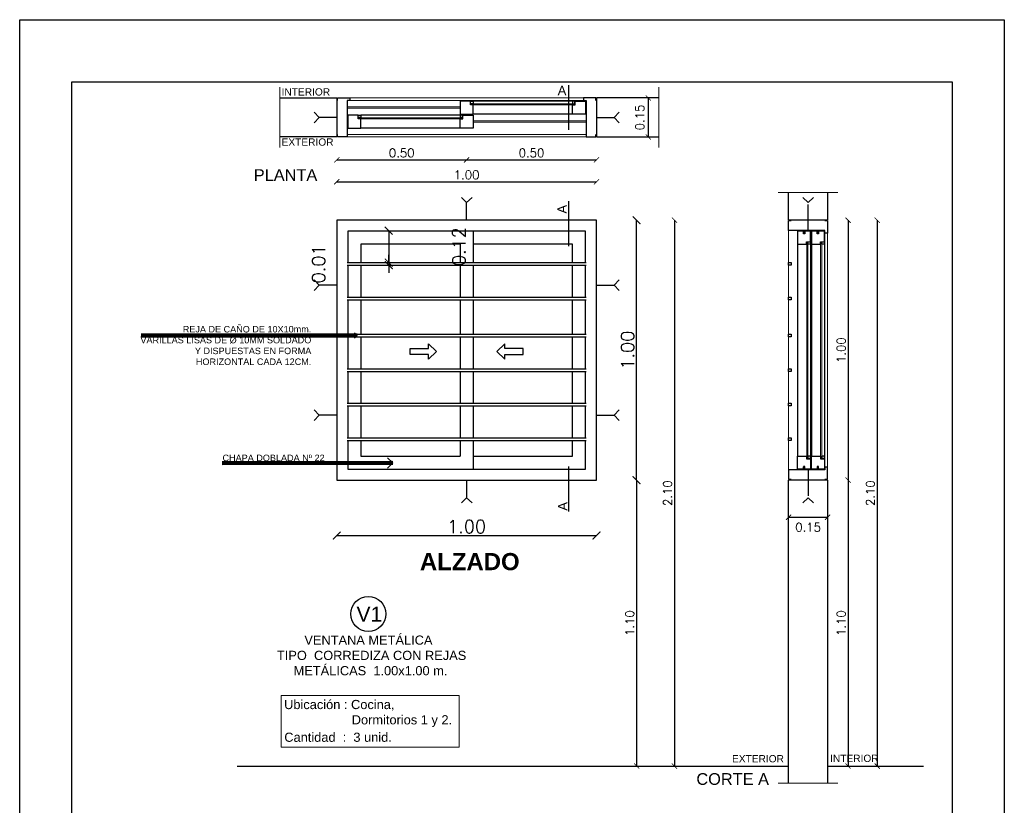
# Model space of a CAD drawing. Header units: millimetres. Extents: x 201 to 840, y 135 to 685.
# Tile 128 of 219: x 433.88 to 437.67, y 181.2 to 184.22. Entities that reach past the tile are written whole.
import ezdxf
from ezdxf.enums import TextEntityAlignment as Align

# ---------------------------------------------------------------- set-up
doc = ezdxf.new("R2010")
doc.units = ezdxf.units.MM
doc.linetypes.add('HIDDEN2', pattern=[0.1875, 0.125, -0.0625])
doc.layers.add('001', color=1, linetype='Continuous', lineweight=5)
for name, color, linetype in [('02', 2, 'Continuous'), ('03', 3, 'Continuous'), ('04', 4, 'Continuous'), ('ABERTURAS', 2, 'Continuous'), ('COTA DETALLE', 1, 'Continuous'), ('HACHT H°A°', 1, 'Continuous'), ('LAMINA', 6, 'Continuous'), ('LINEA DE CORTE', 4, 'Continuous'), ('LLAMADAS', 1, 'Continuous'), ('MAMPOSTERIA', 5, 'Continuous'), ('muro', 6, 'Continuous'), ('TEXT', 4, 'Continuous'), ('TEXTO DETALLE', 2, 'Continuous'), ('TEXTOS VARIOS', 3, 'Continuous')]:
    doc.layers.add(name, color=color, linetype=linetype)
doc.styles.add('ARIAL', font='arial.ttf', dxfattribs={"height": 0.06})
doc.styles.add('ROMANS', font='romans.shx')
doc.styles.add('STYLE1', font='ARIALUNI.TTF', dxfattribs={"height": 0.09})
doc.dimstyles.new('cota', dxfattribs={"dimscale": 0, "dimtxt": 0.11, "dimasz": 0.15, "dimexe": 0, "dimexo": 1.15, "dimgap": 0, "dimtad": 0, "dimzin": 0, "dimdsep": 46, "dimtxsty": 'STYLE1', "dimblk": 'OPEN90', "dimblk1": 'OPEN90', "dimblk2": 'CLOSEDBLANK', "dimcen": 1, "dimse1": 1, "dimse2": 1, "dimclrd": 1, "dimclre": 1, "dimclrt": 3, "dimadec": 0, "dimazin": 0, "dimtfac": 1, "dimtmove": 2, "dimatfit": 1, "dimldrblk": 'OPEN90', "dimfxl": 1, "dimtolj": 1, "dimtzin": 0, "dimarcsym": 0})
doc.dimstyles.new('COTAS5', dxfattribs={"dimscale": 0, "dimtxt": 0.05, "dimasz": 0.03, "dimexe": 0.18, "dimexo": 0.06, "dimgap": 0.01, "dimtad": 1, "dimzin": 1, "dimdsep": 46, "dimtxsty": 'ROMANS', "dimblk1": 'ARCHTICK', "dimblk2": 'ARCHTICK', "dimsah": 1, "dimcen": 0.2, "dimse1": 1, "dimse2": 1, "dimclrd": 1, "dimclre": 1, "dimclrt": 2, "dimazin": 0, "dimtfac": 3, "dimtmove": 2, "dimatfit": 3, "dimldrblk": 'ARCHTICK', "dimfxl": 1, "dimtolj": 1, "dimtzin": 0, "dimarcsym": 0})

# ---------------------------------------------------------------- blocks, each defined once
blk = doc.blocks.new('_ARCHTICK')
at = {"color": 0, "linetype": 'ByBlock', "const_width": 0.15}
blk.add_lwpolyline([(-0.5, -0.5), (0.5, 0.5)], dxfattribs=at)
blk = doc.blocks.new('*D532')
at = {"layer": 'COTA DETALLE', "color": 1, "ltscale": 0.01}
blk.add_line((437.0705, 183.453), (437.0705, 182.453), dxfattribs=at)
at = {"layer": 'DEFPOINTS', "color": 0, "ltscale": 0.01}
for p in [(436.9668, 183.453), (436.9916, 182.453), (437.0705, 182.453)]:
    blk.add_point(p, dxfattribs=at)
at = {"layer": 'COTA DETALLE', "color": 1, "ltscale": 0.01, "xscale": 0.02, "yscale": 0.02, "zscale": 0.02}
for p, rotation in [((437.0705, 183.453), 90), ((437.0705, 182.453), 270)]:
    blk.add_blockref('_ARCHTICK', p, dxfattribs=dict(at, rotation=rotation))
at = {"layer": 'COTA DETALLE', "color": 2, "ltscale": 0.01, "insert": (437.044, 182.953), "char_height": 0.033, "attachment_point": 5, "rotation": 90, "style": 'ROMANS'}
blk.add_mtext('\\A1;1.00', dxfattribs=at)
blk = doc.blocks.new('*D631')
at = {"layer": 'COTA DETALLE', "color": 1, "ltscale": 0.01}
blk.add_line((436.3015, 183.9233), (436.3015, 183.7733), dxfattribs=at)
at = {"layer": 'DEFPOINTS', "color": 0, "ltscale": 0.01}
for p in [(436.2221, 183.9233), (436.2221, 183.7733), (436.3015, 183.7733)]:
    blk.add_point(p, dxfattribs=at)
at = {"layer": 'COTA DETALLE', "color": 1, "ltscale": 0.01, "xscale": 0.02, "yscale": 0.02, "zscale": 0.02}
for p, rotation in [((436.3015, 183.9233), 90), ((436.3015, 183.7733), 270)]:
    blk.add_blockref('_ARCHTICK', p, dxfattribs=dict(at, rotation=rotation))
at = {"layer": 'COTA DETALLE', "color": 2, "ltscale": 0.01, "insert": (436.2688, 183.8483), "char_height": 0.033, "attachment_point": 5, "rotation": 90, "style": 'ROMANS'}
blk.add_mtext('\\A1;0.15', dxfattribs=at)
blk = doc.blocks.new('*D533')
at = {"layer": 'COTA DETALLE', "color": 1, "ltscale": 0.01}
blk.add_line((435.1021, 183.601), (436.1021, 183.601), dxfattribs=at)
at = {"layer": 'DEFPOINTS', "color": 0, "ltscale": 0.01}
for p in [(435.1021, 183.7106), (436.1021, 183.7106), (436.1021, 183.601)]:
    blk.add_point(p, dxfattribs=at)
at = {"layer": 'COTA DETALLE', "color": 1, "ltscale": 0.01, "xscale": 0.02, "yscale": 0.02, "zscale": 0.02, "rotation": 180}
blk.add_blockref('_ARCHTICK', (435.1021, 183.601), dxfattribs=at)
at = {"layer": 'COTA DETALLE', "color": 1, "ltscale": 0.01, "xscale": 0.02, "yscale": 0.02, "zscale": 0.02}
blk.add_blockref('_ARCHTICK', (436.1021, 183.601), dxfattribs=at)
at = {"layer": 'COTA DETALLE', "color": 2, "ltscale": 0.01, "insert": (435.6021, 183.6275), "char_height": 0.033, "attachment_point": 5, "style": 'ROMANS'}
blk.add_mtext('\\A1;1.00', dxfattribs=at)
blk = doc.blocks.new('*D534')
at = {"layer": 'COTA DETALLE', "color": 1, "ltscale": 0.01}
blk.add_line((435.1021, 183.6853), (435.6021, 183.6853), dxfattribs=at)
at = {"layer": 'DEFPOINTS', "color": 0, "ltscale": 0.01}
for p in [(435.6021, 183.6853), (435.1021, 183.6557), (435.6021, 183.6457)]:
    blk.add_point(p, dxfattribs=at)
at = {"layer": 'COTA DETALLE', "color": 1, "ltscale": 0.01, "xscale": 0.02, "yscale": 0.02, "zscale": 0.02, "rotation": 180}
blk.add_blockref('_ARCHTICK', (435.1021, 183.6853), dxfattribs=at)
at = {"layer": 'COTA DETALLE', "color": 1, "ltscale": 0.01, "xscale": 0.02, "yscale": 0.02, "zscale": 0.02}
blk.add_blockref('_ARCHTICK', (435.6021, 183.6853), dxfattribs=at)
at = {"layer": 'COTA DETALLE', "color": 2, "ltscale": 0.01, "insert": (435.3521, 183.7118), "char_height": 0.033, "attachment_point": 5, "style": 'ROMANS'}
blk.add_mtext('\\A1;0.50', dxfattribs=at)
blk = doc.blocks.new('*D535')
at = {"layer": 'COTA DETALLE', "color": 1, "ltscale": 0.01}
blk.add_line((435.6021, 183.6853), (436.1021, 183.6853), dxfattribs=at)
at = {"layer": 'DEFPOINTS', "color": 0, "ltscale": 0.01}
for p in [(436.1021, 183.6853), (435.6021, 183.6457), (436.1021, 183.6557)]:
    blk.add_point(p, dxfattribs=at)
at = {"layer": 'COTA DETALLE', "color": 1, "ltscale": 0.01, "xscale": 0.02, "yscale": 0.02, "zscale": 0.02, "rotation": 180}
blk.add_blockref('_ARCHTICK', (435.6021, 183.6853), dxfattribs=at)
at = {"layer": 'COTA DETALLE', "color": 1, "ltscale": 0.01, "xscale": 0.02, "yscale": 0.02, "zscale": 0.02}
blk.add_blockref('_ARCHTICK', (436.1021, 183.6853), dxfattribs=at)
at = {"layer": 'COTA DETALLE', "color": 2, "ltscale": 0.01, "insert": (435.8521, 183.7118), "char_height": 0.033, "attachment_point": 5, "style": 'ROMANS'}
blk.add_mtext('\\A1;0.50', dxfattribs=at)
blk = doc.blocks.new('*D539')
at = {"layer": 'COTA DETALLE', "color": 1, "ltscale": 0.01}
blk.add_line((436.2566, 182.453), (436.2566, 181.353), dxfattribs=at)
at = {"layer": 'DEFPOINTS', "color": 0, "ltscale": 0.01}
for p in [(436.1746, 182.453), (436.2566, 181.353), (437.0094, 181.353)]:
    blk.add_point(p, dxfattribs=at)
at = {"layer": 'COTA DETALLE', "color": 1, "ltscale": 0.01, "xscale": 0.02, "yscale": 0.02, "zscale": 0.02}
for p, rotation in [((436.2566, 182.453), 90), ((436.2566, 181.353), 270)]:
    blk.add_blockref('_ARCHTICK', p, dxfattribs=dict(at, rotation=rotation))
at = {"layer": 'COTA DETALLE', "color": 2, "ltscale": 0.01, "insert": (436.2301, 181.903), "char_height": 0.033, "attachment_point": 5, "rotation": 90, "style": 'ROMANS'}
blk.add_mtext('\\A1;1.10', dxfattribs=at)
blk = doc.blocks.new('*D540')
at = {"layer": 'COTA DETALLE', "color": 1, "ltscale": 0.01}
blk.add_line((437.0705, 182.453), (437.0705, 181.353), dxfattribs=at)
at = {"layer": 'DEFPOINTS', "color": 0, "ltscale": 0.01}
for p in [(436.9916, 182.453), (437.0705, 181.353), (437.2934, 181.353)]:
    blk.add_point(p, dxfattribs=at)
at = {"layer": 'COTA DETALLE', "color": 1, "ltscale": 0.01, "xscale": 0.02, "yscale": 0.02, "zscale": 0.02}
for p, rotation in [((437.0705, 182.453), 90), ((437.0705, 181.353), 270)]:
    blk.add_blockref('_ARCHTICK', p, dxfattribs=dict(at, rotation=rotation))
at = {"layer": 'COTA DETALLE', "color": 2, "ltscale": 0.01, "insert": (437.044, 181.903), "char_height": 0.033, "attachment_point": 5, "rotation": 90, "style": 'ROMANS'}
blk.add_mtext('\\A1;1.10', dxfattribs=at)
blk = doc.blocks.new('*D541')
at = {"layer": 'COTA DETALLE', "color": 1, "ltscale": 0.01}
blk.add_line((436.8416, 182.3102), (436.9916, 182.3102), dxfattribs=at)
at = {"layer": 'DEFPOINTS', "color": 0, "ltscale": 0.01}
for p in [(436.8416, 182.453), (436.9916, 182.453), (436.9916, 182.3102)]:
    blk.add_point(p, dxfattribs=at)
at = {"layer": 'COTA DETALLE', "color": 1, "ltscale": 0.01, "xscale": 0.02, "yscale": 0.02, "zscale": 0.02, "rotation": 180}
blk.add_blockref('_ARCHTICK', (436.8416, 182.3102), dxfattribs=at)
at = {"layer": 'COTA DETALLE', "color": 1, "ltscale": 0.01, "xscale": 0.02, "yscale": 0.02, "zscale": 0.02}
blk.add_blockref('_ARCHTICK', (436.9916, 182.3102), dxfattribs=at)
at = {"layer": 'COTA DETALLE', "color": 2, "ltscale": 0.01, "insert": (436.9166, 182.2716), "char_height": 0.033, "attachment_point": 5, "style": 'ROMANS'}
blk.add_mtext('\\A1;0.15', dxfattribs=at)
blk = doc.blocks.new('*D544')
at = {"layer": 'COTA DETALLE', "color": 1, "ltscale": 0.01}
blk.add_line((437.183, 183.453), (437.183, 181.353), dxfattribs=at)
at = {"layer": 'DEFPOINTS', "color": 0, "ltscale": 0.01}
for p in [(436.9166, 183.453), (436.9916, 181.353), (437.183, 181.353)]:
    blk.add_point(p, dxfattribs=at)
at = {"layer": 'COTA DETALLE', "color": 1, "ltscale": 0.01, "xscale": 0.02, "yscale": 0.02, "zscale": 0.02}
for p, rotation in [((437.183, 183.453), 90), ((437.183, 181.353), 270)]:
    blk.add_blockref('_ARCHTICK', p, dxfattribs=dict(at, rotation=rotation))
at = {"layer": 'COTA DETALLE', "color": 2, "ltscale": 0.01, "insert": (437.1565, 182.403), "char_height": 0.033, "attachment_point": 5, "rotation": 90, "style": 'ROMANS'}
blk.add_mtext('\\A1;2.10', dxfattribs=at)
blk = doc.blocks.new('_ClosedBlank')
at = {"color": 0, "linetype": 'ByBlock', "lineweight": -2}
for p, q in [((-1, 0.167), (0, 0)), ((-1, 0.167), (-1, -0.167)), ((0, 0), (-1, -0.167))]:
    blk.add_line(p, q, dxfattribs=at)
blk = doc.blocks.new('_OPEN90')
at = {"color": 0, "linetype": 'ByBlock'}
for p, q in [((0, 0), (-1, 0)), ((-0.5, 0.5), (0, 0)), ((0, 0), (-0.5, -0.5))]:
    blk.add_line(p, q, dxfattribs=at)
blk = doc.blocks.new('*D546')
at = {"layer": 'COTA DETALLE', "color": 1, "ltscale": 0.01}
blk.add_line((436.4023, 183.453), (436.4023, 181.353), dxfattribs=at)
at = {"layer": 'DEFPOINTS', "color": 0, "ltscale": 0.01}
for p in [(436.2227, 183.453), (436.2227, 181.353), (436.4023, 181.353)]:
    blk.add_point(p, dxfattribs=at)
at = {"layer": 'COTA DETALLE', "color": 1, "ltscale": 0.01, "xscale": 0.02, "yscale": 0.02, "zscale": 0.02}
for p, rotation in [((436.4023, 183.453), 90), ((436.4023, 181.353), 270)]:
    blk.add_blockref('_ARCHTICK', p, dxfattribs=dict(at, rotation=rotation))
at = {"layer": 'COTA DETALLE', "color": 2, "ltscale": 0.01, "insert": (436.3758, 182.403), "char_height": 0.033, "attachment_point": 5, "rotation": 90, "style": 'ROMANS'}
blk.add_mtext('\\A1;2.10', dxfattribs=at)
blk = doc.blocks.new('*D584')
at = {"layer": 'DEFPOINTS', "color": 0}
for p in [(435.2728, 183.413), (435.2728, 183.2901), (435.3022, 183.2901)]:
    blk.add_point(p, dxfattribs=at)
at = {"layer": 'muro', "color": 1, "lineweight": -2}
blk.add_line((435.3022, 183.413), (435.3022, 183.2901), dxfattribs=at)
at = {"layer": 'muro', "color": 1, "lineweight": -2, "xscale": 0.03, "yscale": 0.03, "zscale": 0.03}
for p, rotation in [((435.3022, 183.413), 90), ((435.3022, 183.2901), 270)]:
    blk.add_blockref('_ARCHTICK', p, dxfattribs=dict(at, rotation=rotation))
at = {"layer": 'muro', "color": 2, "insert": (435.5722, 183.3515), "char_height": 0.05, "attachment_point": 5, "rotation": 90, "style": 'ROMANS'}
blk.add_mtext('\\A1;0.12', dxfattribs=at)
blk = doc.blocks.new('*D585')
at = {"layer": 'DEFPOINTS', "color": 0}
for p in [(435.3022, 183.2901), (435.3022, 183.2801), (435.3022, 183.2801)]:
    blk.add_point(p, dxfattribs=at)
at = {"layer": 'muro', "color": 1, "lineweight": -2}
for p, q in [((435.3022, 183.2901), (435.3022, 183.3201)), ((435.3022, 183.2901), (435.3022, 183.2801)), ((435.3022, 183.2801), (435.3022, 183.2501))]:
    blk.add_line(p, q, dxfattribs=at)
at = {"layer": 'muro', "color": 1, "lineweight": -2, "xscale": 0.03, "yscale": 0.03, "zscale": 0.03}
for p, rotation in [((435.3022, 183.2901), 270), ((435.3022, 183.2801), 90)]:
    blk.add_blockref('_ARCHTICK', p, dxfattribs=dict(at, rotation=rotation))
at = {"layer": 'muro', "color": 2, "insert": (435.0322, 183.2851), "char_height": 0.05, "attachment_point": 5, "rotation": 90, "style": 'ROMANS'}
blk.add_mtext('\\A1;0.01', dxfattribs=at)
blk = doc.blocks.new('*D657')
at = {"layer": 'DEFPOINTS', "color": 0}
for p in [(435.1021, 182.453), (436.1021, 182.453), (436.1021, 182.2396)]:
    blk.add_point(p, dxfattribs=at)
at = {"layer": 'HACHT H°A°', "color": 1, "lineweight": -2}
blk.add_line((435.1021, 182.2396), (436.1021, 182.2396), dxfattribs=at)
at = {"layer": 'HACHT H°A°', "color": 1, "lineweight": -2, "xscale": 0.03, "yscale": 0.03, "zscale": 0.03, "rotation": 180}
blk.add_blockref('_ARCHTICK', (435.1021, 182.2396), dxfattribs=at)
at = {"layer": 'HACHT H°A°', "color": 1, "lineweight": -2, "xscale": 0.03, "yscale": 0.03, "zscale": 0.03}
blk.add_blockref('_ARCHTICK', (436.1021, 182.2396), dxfattribs=at)
at = {"layer": 'HACHT H°A°', "color": 2, "insert": (435.6021, 182.2746), "char_height": 0.05, "attachment_point": 5, "style": 'ROMANS'}
blk.add_mtext('\\A1;1.00', dxfattribs=at)
blk = doc.blocks.new('*D658')
at = {"layer": 'DEFPOINTS', "color": 0}
for p in [(436.1021, 183.453), (436.2566, 183.453), (436.2566, 182.453)]:
    blk.add_point(p, dxfattribs=at)
at = {"layer": 'HACHT H°A°', "color": 1, "lineweight": -2}
blk.add_line((436.2566, 182.453), (436.2566, 183.453), dxfattribs=at)
at = {"layer": 'HACHT H°A°', "color": 1, "lineweight": -2, "xscale": 0.03, "yscale": 0.03, "zscale": 0.03}
for p, rotation in [((436.2566, 183.453), 90), ((436.2566, 182.453), 270)]:
    blk.add_blockref('_ARCHTICK', p, dxfattribs=dict(at, rotation=rotation))
at = {"layer": 'HACHT H°A°', "color": 2, "insert": (436.2216, 182.953), "char_height": 0.05, "attachment_point": 5, "rotation": 90, "style": 'ROMANS'}
blk.add_mtext('\\A1;1.00', dxfattribs=at)

msp = doc.modelspace()

# ---------------------------------------------------------------- linework, layer by layer
msp.add_lwpolyline([(437.6721, 184.2245), (437.6721, 178.1254), (433.8815, 178.1254), (433.8815, 184.2245)], close=True)
at = {"layer": '001', "ltscale": 0.01}
for p, q in [((434.8829, 183.9644), (434.8829, 183.7322)), ((436.3422, 183.9644), (436.3422, 183.7322))]:
    msp.add_line(p, q, dxfattribs=at)
at = {"layer": '001'}
for p, q in [((435.1521, 183.9233), (436.0521, 183.9233)), ((435.1421, 183.8888), (435.5771, 183.8888)), ((435.1521, 183.9133), (436.0521, 183.9133)), ((435.1421, 183.8838), (435.5771, 183.8838)), ((435.6271, 183.8353), (436.0621, 183.8353)), ((435.6271, 183.8303), (436.0621, 183.8303)), ((435.1421, 183.7833), (436.0621, 183.7833)), ((435.1421, 183.7733), (436.0621, 183.7733)), ((437.0312, 183.5595), (436.802, 183.5595)), ((436.8416, 183.2901), (436.8416, 183.413)), ((436.9816, 182.503), (436.9816, 183.403)), ((436.9916, 182.503), (436.9916, 183.403)), ((436.8416, 183.2801), (436.8416, 183.1572)), ((436.8416, 183.0144), (436.8416, 183.1472)), ((436.8416, 183.0044), (436.8416, 182.8815)), ((436.8416, 182.7487), (436.8416, 182.8715)), ((436.8416, 182.7387), (436.8416, 182.6158)), ((436.8416, 182.6058), (436.8416, 182.493)), ((437.0312, 181.2867), (436.802, 181.2867))]:
    msp.add_line(p, q, dxfattribs=at)
for points in [[(436.0195, 183.8968), (435.6174, 183.8968), (435.6174, 183.9008), (436.0195, 183.9008)], [(435.1848, 183.8473), (435.5869, 183.8473), (435.5869, 183.8433), (435.1848, 183.8433)], [(436.9156, 183.3703), (436.9116, 183.3703), (436.9116, 182.5356), (436.9156, 182.5356), (436.9156, 183.3703)], [(436.9691, 183.3703), (436.9651, 183.3703), (436.9651, 182.5356), (436.9691, 182.5356), (436.9691, 183.3703)]]:
    msp.add_lwpolyline(points, dxfattribs=at)
at = {"layer": '001', "ltscale": 0.01}
msp.add_lwpolyline([(434.8882, 181.6246), (435.5737, 181.6246), (435.5737, 181.4252), (434.8882, 181.4252)], close=True, dxfattribs=at)
at = {"layer": '02'}
for p, q in [((436.0092, 183.9113), (435.6274, 183.9113)), ((435.5768, 183.8578), (435.1951, 183.8578)), ((436.0095, 183.8613), (435.6271, 183.8613)), ((435.5771, 183.8078), (435.1948, 183.8078)), ((436.8761, 183.3603), (436.8761, 182.5456)), ((436.9261, 183.3603), (436.9261, 182.5456)), ((436.9296, 183.3603), (436.9296, 182.5453)), ((436.9796, 183.3603), (436.9796, 182.5456))]:
    msp.add_line(p, q, dxfattribs=at)
for points in [[(436.8516, 183.2801), (436.8416, 183.2801), (436.8416, 183.2901), (436.8516, 183.2901)], [(436.8516, 183.1472), (436.8416, 183.1472), (436.8416, 183.1572), (436.8516, 183.1572)], [(436.8516, 183.0044), (436.8416, 183.0044), (436.8416, 183.0144), (436.8516, 183.0144)], [(436.8516, 182.8715), (436.8416, 182.8715), (436.8416, 182.8815), (436.8516, 182.8815)], [(436.8516, 182.7387), (436.8416, 182.7387), (436.8416, 182.7487), (436.8516, 182.7487)], [(436.8516, 182.6058), (436.8416, 182.6058), (436.8416, 182.6158), (436.8516, 182.6158)]]:
    msp.add_lwpolyline(points, close=True, dxfattribs=at)
at = {"layer": '02', "ltscale": 0.01}
msp.add_circle((435.2238, 181.9383), 0.0675, dxfattribs=at)
at = {"layer": '03', "linetype": 'HIDDEN2', "ltscale": 0.1}
for p, q in [((435.034, 183.8483), (435.0146, 183.8693)), ((435.034, 183.8483), (435.0146, 183.8282)), ((435.1021, 183.8483), (435.034, 183.8483)), ((436.1021, 183.8483), (436.1702, 183.8483)), ((436.1702, 183.8483), (436.1897, 183.8693)), ((436.1702, 183.8483), (436.1897, 183.8282)), ((435.6021, 183.5211), (435.5821, 183.5405)), ((435.6021, 183.5211), (435.6231, 183.5405)), ((435.6021, 183.453), (435.6021, 183.5211)), ((436.9166, 183.5211), (436.8966, 183.5405)), ((436.9166, 183.5211), (436.9376, 183.5405)), ((436.9166, 183.413), (436.9166, 183.5211)), ((435.034, 183.203), (435.0146, 183.224)), ((435.034, 183.203), (435.0146, 183.1829)), ((435.1021, 183.203), (435.034, 183.203)), ((436.1021, 183.203), (436.1702, 183.203)), ((436.1702, 183.203), (436.1897, 183.224)), ((436.1702, 183.203), (436.1897, 183.1829)), ((435.034, 182.703), (435.0146, 182.724)), ((436.1702, 182.703), (436.1897, 182.724)), ((435.034, 182.703), (435.0146, 182.6829)), ((435.1021, 182.703), (435.034, 182.703)), ((436.1021, 182.703), (436.1702, 182.703)), ((436.1702, 182.703), (436.1897, 182.6829)), ((436.9166, 182.493), (436.9166, 182.3849)), ((435.6021, 182.453), (435.6021, 182.3849)), ((435.6021, 182.3849), (435.5821, 182.3654)), ((435.6021, 182.3849), (435.6231, 182.3654)), ((436.9166, 182.3849), (436.8966, 182.3654)), ((436.9166, 182.3849), (436.9376, 182.3654))]:
    msp.add_line(p, q, dxfattribs=at)
at = {"layer": '03'}
for p, q in [((436.8516, 183.4504), (436.8416, 183.4504)), ((436.9916, 183.4504), (436.9816, 183.4504)), ((436.8516, 182.4555), (436.8416, 182.4555)), ((436.9916, 182.4555), (436.9816, 182.4555))]:
    msp.add_line(p, q, dxfattribs=at)
for points in [[(435.1047, 183.9133), (435.1047, 183.9233), (435.1521, 183.9233), (435.1521, 183.9133), (435.1421, 183.9133), (435.1421, 183.7733), (435.1047, 183.7733), (435.1047, 183.7833)], [(436.0996, 183.9133), (436.0996, 183.9233), (436.0521, 183.9233), (436.0521, 183.9133), (436.0621, 183.9133), (436.0621, 183.7733), (436.0996, 183.7733), (436.0996, 183.7833)], [(435.5771, 183.8828), (435.5771, 183.8613), (435.6271, 183.8613), (435.6271, 183.8963), (435.6171, 183.8963), (435.6171, 183.9113), (435.5771, 183.9113), (435.5771, 183.8898), (435.5771, 183.8898), (435.5771, 183.8828), (435.5771, 183.8828)], [(436.0595, 183.8828), (436.0595, 183.8613), (436.0095, 183.8613), (436.0095, 183.8963), (436.0195, 183.8963), (436.0195, 183.9113), (436.0595, 183.9113), (436.0595, 183.8898), (436.0595, 183.8898), (436.0595, 183.8828), (436.0595, 183.8828)], [(435.1448, 183.8293), (435.1448, 183.8078), (435.1948, 183.8078), (435.1948, 183.8428), (435.1848, 183.8428), (435.1848, 183.8578), (435.1448, 183.8578), (435.1448, 183.8363), (435.1448, 183.8363), (435.1448, 183.8293), (435.1448, 183.8293)], [(435.6271, 183.8293), (435.6271, 183.8078), (435.5771, 183.8078), (435.5771, 183.8428), (435.5871, 183.8428), (435.5871, 183.8578), (435.6271, 183.8578), (435.6271, 183.8363), (435.6271, 183.8363), (435.6271, 183.8293), (435.6271, 183.8293)], [(436.9916, 183.4504), (436.9916, 183.403), (436.9816, 183.403), (436.9816, 183.413), (436.8416, 183.413), (436.8416, 183.4504)], [(436.8986, 183.4103), (436.8761, 183.4103), (436.8761, 183.3603), (436.9111, 183.3603), (436.9111, 183.3703), (436.9261, 183.3703), (436.9261, 183.4103), (436.9036, 183.4103), (436.9036, 183.4103), (436.9036, 183.4103), (436.9036, 183.4003), (436.8986, 183.4003), (436.8986, 183.4103)], [(436.9521, 183.4103), (436.9296, 183.4103), (436.9296, 183.3603), (436.9646, 183.3603), (436.9646, 183.3703), (436.9796, 183.3703), (436.9796, 183.4103), (436.9571, 183.4103), (436.9571, 183.4103), (436.9571, 183.4103), (436.9571, 183.4003), (436.9521, 183.4003), (436.9521, 183.4103)], [(436.8986, 182.4956), (436.8761, 182.4956), (436.8761, 182.5456), (436.9111, 182.5456), (436.9111, 182.5353), (436.9261, 182.5353), (436.9261, 182.4956), (436.9036, 182.4956), (436.9036, 182.4956), (436.9036, 182.4956), (436.9036, 182.5056), (436.8986, 182.5056), (436.8986, 182.4956)], [(436.9521, 182.4956), (436.9296, 182.4956), (436.9296, 182.5456), (436.9646, 182.5456), (436.9646, 182.5353), (436.9796, 182.5353), (436.9796, 182.4956), (436.9571, 182.4956), (436.9571, 182.4956), (436.9571, 182.4956), (436.9571, 182.5056), (436.9521, 182.5056), (436.9521, 182.4956)], [(436.9916, 182.4555), (436.9916, 182.503), (436.9816, 182.503), (436.9816, 182.493), (436.8416, 182.493), (436.8416, 182.4555)]]:
    msp.add_lwpolyline(points, dxfattribs=at)
for points in [[(435.6274, 183.9113), (435.6274, 183.9013), (435.6174, 183.9013), (435.6174, 183.9113)], [(436.0092, 183.9113), (436.0092, 183.9013), (436.0192, 183.9013), (436.0192, 183.9113)], [(435.1951, 183.8578), (435.1951, 183.8478), (435.1851, 183.8478), (435.1851, 183.8578)], [(435.5768, 183.8578), (435.5768, 183.8478), (435.5868, 183.8478), (435.5868, 183.8578)], [(436.9026, 183.413), (436.8996, 183.413), (436.8996, 183.4013), (436.9026, 183.4013)], [(436.9561, 183.413), (436.9531, 183.413), (436.9531, 183.4013), (436.9561, 183.4013)], [(436.9261, 183.3603), (436.9161, 183.3603), (436.9161, 183.3703), (436.9261, 183.3703)], [(436.9796, 183.3603), (436.9696, 183.3603), (436.9696, 183.3703), (436.9796, 183.3703)], [(436.9261, 182.5456), (436.9161, 182.5456), (436.9161, 182.5356), (436.9261, 182.5356)], [(436.9796, 182.5456), (436.9696, 182.5456), (436.9696, 182.5356), (436.9796, 182.5356)], [(436.9026, 182.493), (436.8996, 182.493), (436.8996, 182.5047), (436.9026, 182.5047)], [(436.9561, 182.493), (436.9531, 182.493), (436.9531, 182.5047), (436.9561, 182.5047)]]:
    msp.add_lwpolyline(points, close=True, dxfattribs=at)
at = {"layer": '04', "ltscale": 0.01}
for p, q in [((434.7182, 181.353), (436.8416, 181.353)), ((436.9916, 181.353), (437.3611, 181.353))]:
    msp.add_line(p, q, dxfattribs=at)
at = {"layer": 'ABERTURAS', "ltscale": 0.01}
for p, q in [((435.6271, 183.4103), (435.6271, 183.2901)), ((435.5771, 183.3603), (435.5771, 183.2901)), ((435.6271, 183.2801), (435.6271, 183.1572)), ((435.6271, 183.1472), (435.6271, 183.0144)), ((435.6271, 183.0044), (435.6271, 182.8815)), ((435.6271, 182.8715), (435.6271, 182.7487)), ((435.6271, 182.7387), (435.6271, 182.6158)), ((435.5771, 182.6058), (435.5771, 182.5456)), ((435.6271, 182.6058), (435.6271, 182.4956))]:
    msp.add_line(p, q, dxfattribs=at)
at = {"layer": 'ABERTURAS', "color": 1}
for p, q in [((435.1421, 183.2901), (436.0621, 183.2901)), ((435.1421, 183.2801), (436.0621, 183.2801)), ((435.1421, 183.1572), (436.0621, 183.1572)), ((435.1421, 183.1472), (436.0621, 183.1472)), ((435.1421, 183.0144), (436.0621, 183.0144)), ((435.1421, 183.0044), (436.0621, 183.0044)), ((435.1421, 182.8815), (436.0621, 182.8815)), ((435.1421, 182.8715), (436.0621, 182.8715)), ((435.1421, 182.7487), (436.0621, 182.7487)), ((435.1421, 182.7387), (436.0621, 182.7387)), ((435.1421, 182.6158), (436.0621, 182.6158)), ((435.1421, 182.6058), (436.0621, 182.6058))]:
    msp.add_line(p, q, dxfattribs=at)
at = {"layer": 'ABERTURAS', "color": 3, "ltscale": 0.01}
msp.add_lwpolyline([(435.1021, 182.453), (436.1021, 182.453), (436.1021, 183.453), (435.1021, 183.453)], close=True, dxfattribs=at)
at = {"layer": 'ABERTURAS', "ltscale": 0.01}
for points in [[(436.0595, 183.2901), (436.0595, 183.4103), (435.1448, 183.4103), (435.1448, 183.2901)], [(435.5771, 183.3603), (435.1948, 183.3603), (435.1948, 183.2901)], [(436.0095, 183.2901), (436.0095, 183.3603), (435.6271, 183.3603)], [(435.1448, 183.2801), (435.1448, 183.1572)], [(435.1948, 183.2801), (435.1948, 183.1572)], [(435.5771, 183.2801), (435.5771, 183.1572)], [(436.0095, 183.1572), (436.0095, 183.2801)], [(436.0595, 183.1572), (436.0595, 183.2801)], [(435.1448, 183.1472), (435.1448, 183.0144)], [(435.1948, 183.1472), (435.1948, 183.0144)], [(435.5771, 183.1472), (435.5771, 183.0144)], [(436.0095, 183.0144), (436.0095, 183.1472)], [(436.0595, 183.0144), (436.0595, 183.1472)], [(435.1448, 183.0044), (435.1448, 182.8815)], [(435.1948, 183.0044), (435.1948, 182.8815)], [(435.3844, 182.9596), (435.4552, 182.9596), (435.4552, 182.9779), (435.486, 182.9482), (435.4552, 182.9186), (435.4552, 182.9368), (435.3844, 182.9368), (435.3844, 182.9596)], [(435.5771, 183.0044), (435.5771, 182.8815)], [(435.8198, 182.9596), (435.7491, 182.9596), (435.7491, 182.9779), (435.7182, 182.9482), (435.7491, 182.9186), (435.7491, 182.9368), (435.8198, 182.9368), (435.8198, 182.9596)], [(436.0095, 182.8815), (436.0095, 183.0044)], [(436.0595, 182.8815), (436.0595, 183.0044)], [(435.1448, 182.8715), (435.1448, 182.7487)], [(435.1948, 182.8715), (435.1948, 182.7487)], [(435.5771, 182.8715), (435.5771, 182.7487)], [(436.0095, 182.7487), (436.0095, 182.8715)], [(436.0595, 182.7487), (436.0595, 182.8715)], [(435.1448, 182.7387), (435.1448, 182.6158)], [(435.1948, 182.7387), (435.1948, 182.6158)], [(435.5771, 182.7387), (435.5771, 182.6158)], [(436.0095, 182.6158), (436.0095, 182.7387)], [(436.0595, 182.6158), (436.0595, 182.7387)], [(435.1448, 182.6058), (435.1448, 182.4956), (436.0595, 182.4956), (436.0595, 182.6058)], [(435.1948, 182.6058), (435.1948, 182.5456), (435.5771, 182.5456)], [(435.6271, 182.5456), (436.0095, 182.5456), (436.0095, 182.6058)], [(435.6271, 182.5456), (436.0095, 182.5456), (436.0095, 182.6058)]]:
    msp.add_lwpolyline(points, dxfattribs=at)
at = {"layer": 'LAMINA', "color": 1}
msp.add_line((437.4721, 183.9845), (434.0815, 183.9845), dxfattribs=at)
at = {"layer": 'LAMINA'}
msp.add_lwpolyline([(434.0815, 183.9845), (434.0815, 178.3654), (437.4721, 178.3654), (437.4721, 183.9845)], close=True, dxfattribs=at)
at = {"layer": 'LINEA DE CORTE'}
for p, q in [((435.9946, 183.9728), (435.9946, 183.8006)), ((435.9946, 183.5257), (435.9946, 183.3535)), ((435.9946, 182.505), (435.9946, 182.3328))]:
    msp.add_line(p, q, dxfattribs=at)
at = {"layer": 'MAMPOSTERIA'}
for p, q in [((434.8829, 183.9233), (435.1021, 183.9233)), ((435.1021, 183.9233), (435.1021, 183.7733)), ((436.3422, 183.9233), (436.1021, 183.9233)), ((436.1021, 183.9233), (436.1021, 183.7733)), ((435.1021, 183.7733), (434.8857, 183.7733)), ((436.1021, 183.7733), (436.3422, 183.7733)), ((436.8416, 183.453), (436.8416, 183.5595)), ((436.9916, 183.5595), (436.9916, 183.453)), ((436.9916, 183.453), (436.8416, 183.453)), ((436.8416, 181.2867), (436.8416, 182.453)), ((436.9916, 182.453), (436.8416, 182.453)), ((436.9916, 182.453), (436.9916, 181.2867))]:
    msp.add_line(p, q, dxfattribs=at)

# ---------------------------------------------------------------- texts
at = {"layer": 'LINEA DE CORTE', "color": 1, "style": 'ARIAL'}
msp.add_attdef('A', (435.9526, 183.9341), 'LETRA...', height=0.036, dxfattribs=at)
for p in [(435.9876, 183.4785), (435.9901, 182.3354)]:
    msp.add_attdef('A', p, 'LETRA...', height=0.036, rotation=90, dxfattribs=at)
at = {"layer": 'LLAMADAS', "color": 2, "ltscale": 0.01, "insert": (435.0042, 183.0461), "char_height": 0.025, "width": 0.868067, "attachment_point": 3, "style": 'ARIAL'}
msp.add_mtext('REJA DE CAÑO DE 10X10mm.  \\PVARILLAS LISAS DE Ø 10MM SOLDADO\\P Y DISPUESTAS EN FORMA \\PHORIZONTAL CADA 12CM.', dxfattribs=at)
at = {"layer": 'LLAMADAS', "color": 2, "ltscale": 0.01, "insert": (434.6624, 182.551), "char_height": 0.025, "attachment_point": 1, "style": 'ARIAL'}
msp.add_mtext('CHAPA DOBLADA Nº 22 ', dxfattribs=at)
at = {"layer": 'TEXT', "color": 4, "style": 'ARIAL'}
msp.add_text('V1', height=0.05797, dxfattribs=at).set_placement((435.2772, 181.9085), align=Align.RIGHT)
at = {"layer": 'TEXT', "insert": (435.4222, 182.1726), "char_height": 0.066, "width": 1.646733, "attachment_point": 1, "style": 'ARIAL'}
msp.add_mtext('{\\fArial|b1|i0|c0|p34;ALZADO}', dxfattribs=at)
at = {"layer": 'TEXTO DETALLE', "ltscale": 3.5, "style": 'ARIAL'}
for s, p in [('INTERIOR', (434.8898, 183.9326)), ('EXTERIOR', (434.8898, 183.7398)), ('EXTERIOR', (436.6238, 181.3672)), ('INTERIOR', (437.0015, 181.3686))]:
    msp.add_text(s, height=0.028, dxfattribs=at).set_placement(p)
at = {"layer": 'TEXTO DETALLE', "char_height": 0.045, "width": 1.49703, "attachment_point": 1, "style": 'ARIAL'}
for s, insert in [('PLANTA', (434.7827, 183.6494)), ('CORTE A', (436.4867, 181.3256))]:
    msp.add_mtext(s, dxfattribs=dict(at, insert=insert))
at = {"layer": 'TEXTOS VARIOS', "color": 4, "char_height": 0.035307, "attachment_point": 1, "style": 'ARIAL'}
for s, insert, width in [('\\pi0.12191;VENTANA METÁLICA \\P\\pi0.016431;TIPO  CORREDIZA CON REJAS \\P\\pi0.080548;METÁLICAS  1.00x1.00 m.', (434.8555, 181.8552), 0.761378), ('Ubicación : Cocina, \\P                   Dormitorios 1 y 2. ', (434.8995, 181.6074), 1.647641), ('Cantidad  :  3 unid.', (434.9002, 181.4815), 1.647641)]:
    msp.add_mtext(s, dxfattribs=dict(at, insert=insert, width=width))

# ---------------------------------------------------------------- dimensions: what is measured, and where the dimension line sits
at = {"layer": 'COTA DETALLE', "ltscale": 0.01}
dim = msp.add_linear_dim(base=(436.3015, 183.7733), p1=(436.2221, 183.9233), p2=(436.2221, 183.7733), angle=90, dimstyle='COTAS5', override={"dimscale": 1, "dimtxt": 0.033, "dimasz": 0.02, "dimdec": 2, "dimlwd": 65535}, dxfattribs=at)
dim.commit()
dim.dimension.update_dxf_attribs({"geometry": '*D631', "text_midpoint": (436.2688, 183.8483), "dimtype": 160})
for base, p1, p2, picture, middle in [((435.6021, 183.6853), (435.1021, 183.6557), (435.6021, 183.6457), '*D534', (435.3521, 183.7118)), ((436.1021, 183.6853), (435.6021, 183.6457), (436.1021, 183.6557), '*D535', (435.8521, 183.7118)), ((436.1021, 183.601), (435.1021, 183.7106), (436.1021, 183.7106), '*D533', (435.6021, 183.6275))]:
    dim = msp.add_linear_dim(base=base, p1=p1, p2=p2, dimstyle='COTAS5', override={"dimscale": 1, "dimtxt": 0.033, "dimasz": 0.02, "dimdec": 2, "dimlwd": 65535}, dxfattribs=at)
    dim.commit()
    dim.dimension.update_dxf_attribs({"geometry": picture, "text_midpoint": middle})
for base, p1, p2, picture, middle in [((436.4023, 181.353), (436.2227, 183.453), (436.2227, 181.353), '*D546', (436.3758, 182.403)), ((437.183, 181.353), (436.9166, 183.453), (436.9916, 181.353), '*D544', (437.1565, 182.403)), ((436.2566, 181.353), (436.1746, 182.453), (437.0094, 181.353), '*D539', (436.2301, 181.903)), ((437.0705, 181.353), (436.9916, 182.453), (437.2934, 181.353), '*D540', (437.044, 181.903))]:
    dim = msp.add_linear_dim(base=base, p1=p1, p2=p2, angle=90, dimstyle='COTAS5', override={"dimscale": 1, "dimtxt": 0.033, "dimasz": 0.02, "dimdec": 2, "dimlwd": 65535}, dxfattribs=at)
    dim.commit()
    dim.dimension.update_dxf_attribs({"geometry": picture, "text_midpoint": middle})
dim = msp.add_linear_dim(base=(437.0705, 182.453), p1=(436.9668, 183.453), p2=(436.9916, 182.453), angle=90, text='1.00', dimstyle='COTAS5', override={"dimscale": 1, "dimtxt": 0.033, "dimasz": 0.02, "dimdec": 2, "dimlwd": 65535}, dxfattribs=at)
dim.commit()
dim.dimension.update_dxf_attribs({"geometry": '*D532', "text_midpoint": (437.044, 182.953)})
dim = msp.add_linear_dim(base=(436.9916, 182.3102), p1=(436.8416, 182.453), p2=(436.9916, 182.453), dimstyle='COTAS5', override={"dimscale": 1, "dimtxt": 0.033, "dimasz": 0.02, "dimdec": 2, "dimlwd": 65535}, dxfattribs=at)
dim.commit()
dim.dimension.update_dxf_attribs({"geometry": '*D541', "text_midpoint": (436.9166, 182.2716), "dimtype": 160})
at = {"layer": 'HACHT H°A°'}
dim = msp.add_linear_dim(base=(436.2566, 183.453), p1=(436.2566, 182.453), p2=(436.1021, 183.453), angle=90, dimstyle='COTAS5', override={"dimscale": 1}, dxfattribs=at)
dim.commit()
dim.dimension.update_dxf_attribs({"geometry": '*D658', "text_midpoint": (436.2216, 182.953)})
dim = msp.add_linear_dim(base=(436.1021, 182.2396), p1=(435.1021, 182.453), p2=(436.1021, 182.453), dimstyle='COTAS5', override={"dimscale": 1}, dxfattribs=at)
dim.commit()
dim.dimension.update_dxf_attribs({"geometry": '*D657', "text_midpoint": (435.6021, 182.2746)})
at = {"layer": 'muro'}
for base, p1, p2, picture, middle in [((435.3022, 183.2901), (435.2728, 183.413), (435.2728, 183.2901), '*D584', (435.5722, 183.3515)), ((435.3022, 183.2801), (435.3022, 183.2901), (435.3022, 183.2801), '*D585', (435.0322, 183.2851))]:
    dim = msp.add_linear_dim(base=base, p1=p1, p2=p2, angle=90, dimstyle='COTAS5', override={"dimscale": 1}, dxfattribs=at)
    dim.commit()
    dim.dimension.update_dxf_attribs({"geometry": picture, "text_midpoint": middle})

# ---------------------------------------------------------------- leaders
at = {"layer": 'LLAMADAS', "ltscale": 0.8}
for points, override in [([(435.1809, 183.0091), (434.349, 183.0091)], {"dimscale": 1, "dimasz": 0.02, "dimlwd": 65533}), ([(435.3181, 182.5192), (434.6616, 182.5186)], {"dimscale": 1, "dimasz": 0.04, "dimlwd": 65535})]:
    msp.add_leader(points, dimstyle='cota', override=override, dxfattribs=at)

doc.saveas('drawing.dxf')
